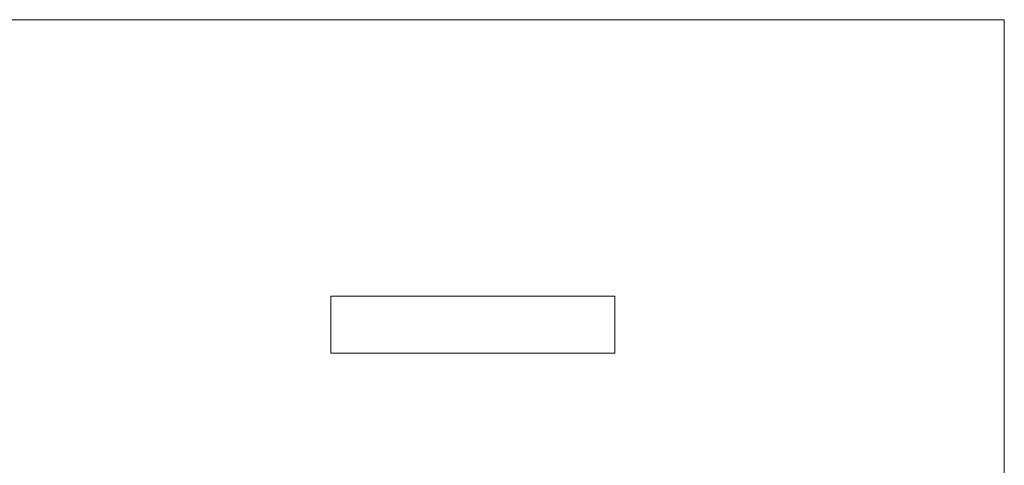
# Model space of a CAD drawing. Header units: millimetres. Extents: x -285 to 176, y -252 to 158.
# Tile 111 of 256: x -115 to -63, y 48 to 71. Entities that reach past the tile are written whole.
import ezdxf

# ---------------------------------------------------------------- set-up
doc = ezdxf.new("R2010")
doc.units = ezdxf.units.MM
doc.header["$MEASUREMENT"] = 0
doc.layers.add('Layer 1', color=7, linetype='Continuous')

msp = doc.modelspace()

# ---------------------------------------------------------------- linework, layer by layer
at = {"layer": 'Layer 1', "color": 1, "lineweight": 9}
for points, knots in [([(-151.7598, 0.94), (-151.7598, 0.94), (-166.7387, 0.94), (-166.7387, 0.94), (-166.7387, 0.94), (-166.7387, 0.94), (-166.7386, 71.3439), (-166.7386, 71.3439), (-166.7386, 71.3439), (-166.7386, 71.3439), (-62.7363, 71.3439), (-62.7363, 71.3439), (-62.7363, 71.3439), (-62.7363, 71.3439), (-62.7363, 0.94), (-62.7363, 0.94), (-62.7363, 0.94), (-62.7363, 0.94), (-78.2092, 0.94), (-78.2092, 0.94), (-78.2092, 0.94), (-78.2092, 0.94), (-78.2092, -2.6583), (-78.2092, -2.6583), (-78.2092, -2.6583), (-78.2092, -2.6583), (-93.2093, -2.6583), (-93.2093, -2.6583), (-93.2093, -2.6583), (-93.2093, -2.6583), (-93.2093, 0.94), (-93.2093, 0.94), (-93.2093, 0.94), (-93.2093, 0.94), (-136.7595, 0.94), (-136.7595, 0.94), (-136.7595, 0.94), (-136.7595, 0.94), (-136.7595, -2.6583), (-136.7595, -2.6583), (-136.7595, -2.6583), (-136.7595, -2.6583), (-151.7598, -2.6583), (-151.7598, -2.6583), (-151.7598, -2.6583), (-151.7598, -2.6583), (-151.7598, 0.94), (-151.7598, 0.94)], [0, 0, 0, 0, 0.0769231, 0.0769231, 0.0769231, 0.0769231, 0.1538462, 0.1538462, 0.1538462, 0.1538462, 0.2307692, 0.2307692, 0.2307692, 0.2307692, 0.3076923, 0.3076923, 0.3076923, 0.3076923, 0.3846154, 0.3846154, 0.3846154, 0.3846154, 0.4615385, 0.4615385, 0.4615385, 0.4615385, 0.5384615, 0.5384615, 0.5384615, 0.5384615, 0.6153846, 0.6153846, 0.6153846, 0.6153846, 0.6923077, 0.6923077, 0.6923077, 0.6923077, 0.7692308, 0.7692308, 0.7692308, 0.7692308, 0.8461538, 0.8461538, 0.8461538, 0.8461538, 1, 1, 1, 1]), ([(-98.3033, 56.7342), (-98.3033, 56.7342), (-98.3033, 53.7342), (-98.3033, 53.7342), (-98.3033, 53.7342), (-98.3033, 53.7342), (-83.3033, 53.7342), (-83.3033, 53.7342), (-83.3033, 53.7342), (-83.3033, 53.7342), (-83.3033, 56.7342), (-83.3033, 56.7342), (-83.3033, 56.7342), (-83.3033, 56.7342), (-98.3033, 56.7342), (-98.3033, 56.7342)], [0, 0, 0, 0, 0.2, 0.2, 0.2, 0.2, 0.4, 0.4, 0.4, 0.4, 0.6, 0.6, 0.6, 0.6, 1, 1, 1, 1])]:
    msp.add_open_spline(points, degree=3, knots=knots, dxfattribs=at)

doc.saveas('drawing.dxf')
